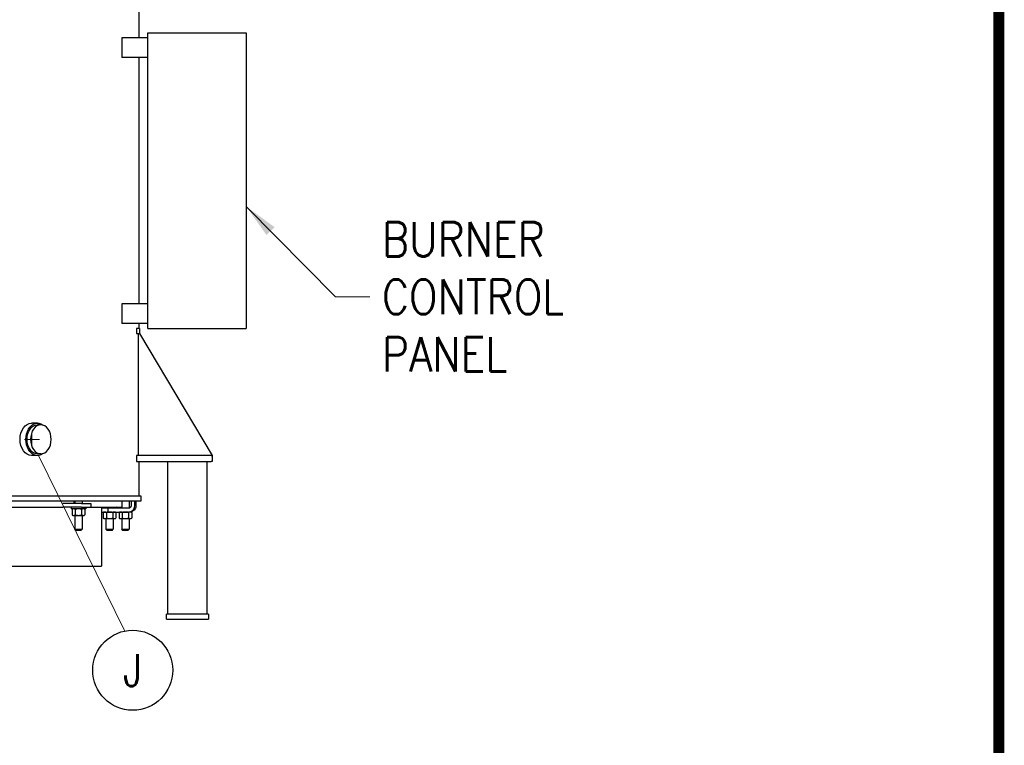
# Model space of a CAD drawing. Extents: x 0 to 796, y 0 to 496.
# Tile 209 of 242: x 696 to 796, y 178 to 252. Entities that reach past the tile are written whole.
import ezdxf
from ezdxf.enums import TextEntityAlignment as Align

# ---------------------------------------------------------------- set-up
doc = ezdxf.new("R2010")
doc.units = 0
doc.header["$LTSCALE"] = 12
doc.header["$MEASUREMENT"] = 0
doc.layers.get('0').update_dxf_attribs({"linetype": 'CONTINUOUS'})
doc.layers.add('D', color=2, linetype='CONTINUOUS')
doc.layers.add('X', color=1, linetype='CONTINUOUS')
doc.layers.add('Leader', color=41, linetype='CONTINUOUS', lineweight=13)
doc.styles.get("Standard").update_dxf_attribs({"font": 'SIMPLEX.SHX', "width": 0.875})
doc.dimstyles.get("Standard").update_dxf_attribs({"dimscale": 28, "dimtxt": 0.125, "dimasz": 0.125, "dimexe": 0.04375, "dimexo": 0.0625, "dimgap": 0.04375, "dimtad": 0, "dimtih": 1, "dimtoh": 1, "dimdec": 4, "dimzin": 12, "dimdsep": 46, "dimlunit": 5, "dimtxsty": 'Standard', "dimcen": 0, "dimclrd": 256, "dimclre": 256, "dimclrt": 256, "dimadec": 1, "dimazin": 3, "dimtfac": 0.875, "dimtdec": 4, "dimtofl": 0, "dimtmove": 0, "dimatfit": 2, "dimfxl": 1, "dimtolj": 1, "dimtzin": 12, "dimlwd": 13, "dimlwe": 13, "dimarcsym": 0})

msp = doc.modelspace()

# ---------------------------------------------------------------- linework, layer by layer
for p, q in [((708.00203, 250.29328), (708.00203, 257.29328)), ((708.87703, 250.29328), (706.23536, 250.29328)), ((706.23536, 250.29328), (706.23536, 248.29328)), ((708.87703, 250.79328), (718.87703, 250.79328)), ((708.87703, 220.79328), (708.87703, 250.79328)), ((718.87703, 250.79328), (718.87703, 220.79328)), ((708.87703, 248.29328), (706.23536, 248.29328)), ((708.00203, 223.29328), (708.00203, 248.29328)), ((708.87703, 223.29328), (706.23536, 223.29328)), ((706.23536, 223.29328), (706.23536, 221.29328)), ((708.87703, 221.29328), (706.23536, 221.29328)), ((708.00203, 220.79328), (708.00203, 221.29328)), ((708.0351, 220.79328), (707.73683, 220.79328)), ((707.73683, 220.79328), (707.73683, 220.29328)), ((707.73683, 220.29328), (708.0351, 220.29328)), ((707.93953, 207.91828), (707.93953, 220.29328)), ((708.0351, 220.79328), (708.0351, 220.29328)), ((708.0351, 220.29328), (715.4101, 207.91828)), ((708.87703, 220.79328), (718.87703, 220.79328)), ((697.66968, 211.18328), (697.07572, 211.18328)), ((698.02607, 211.02328), (697.66968, 211.02328)), ((697.66968, 207.90328), (697.07572, 207.90328)), ((698.02607, 208.06328), (697.66968, 208.06328)), ((708.0351, 207.91828), (707.73683, 207.91828)), ((707.73683, 207.91828), (707.73683, 207.29328)), ((715.31492, 207.91828), (708.0351, 207.91828)), ((715.31492, 207.91828), (715.4101, 207.91828)), ((715.4101, 207.91828), (715.4101, 207.29328)), ((707.73683, 207.29328), (708.0351, 207.29328)), ((708.00203, 203.79328), (708.00203, 207.29328)), ((708.0351, 207.29328), (715.31492, 207.29328)), ((710.9101, 191.79328), (710.9101, 207.29328)), ((714.9101, 191.79328), (714.9101, 207.29328)), ((715.4101, 207.29328), (715.31492, 207.29328)), ((708.18953, 203.79328), (650.07924, 203.79328)), ((650.07924, 203.29328), (708.18953, 203.29328)), ((700.53631, 203.04328), (700.24993, 203.04328)), ((702.16424, 203.04328), (700.53631, 203.04328)), ((701.40326, 203.04328), (701.40326, 203.29328)), ((701.46572, 203.29328), (701.46572, 203.04328)), ((702.16424, 203.04328), (703.09072, 203.04328)), ((702.21572, 203.29328), (702.21572, 203.04328)), ((703.09072, 203.04328), (703.09072, 202.66828)), ((706.23615, 203.29328), (706.23615, 202.54328)), ((706.98615, 203.29328), (706.98615, 202.54966)), ((707.1793, 203.29328), (707.1793, 202.79328)), ((707.55287, 202.79328), (707.55287, 203.29328)), ((707.66182, 203.29328), (707.66182, 202.79328)), ((708.18953, 203.29328), (708.18953, 203.79328)), ((692.58936, 202.66828), (700.24993, 202.66828)), ((700.53631, 202.66828), (700.24993, 202.66828)), ((702.16424, 202.66828), (700.53631, 202.66828)), ((701.10672, 202.66828), (701.10672, 202.49128)), ((702.57472, 202.49128), (701.10672, 202.49128)), ((701.27822, 202.49128), (701.1912, 202.44104)), ((701.1912, 202.44104), (701.1912, 201.87652)), ((701.27822, 201.82628), (701.1912, 201.87652)), ((701.51596, 202.44104), (701.51596, 201.87652)), ((702.16424, 202.66828), (703.09072, 202.66828)), ((702.16548, 202.44104), (702.16548, 201.87652)), ((702.40322, 202.49128), (702.49024, 202.44104)), ((702.40322, 201.82628), (702.49024, 201.87652)), ((702.49024, 202.44104), (702.49024, 201.87652)), ((702.57472, 202.66828), (702.57472, 202.49128)), ((703.09072, 202.66828), (706.23615, 202.66828)), ((704.18953, 202.66828), (704.18953, 196.66828)), ((704.81334, 202.54328), (704.18953, 202.54328)), ((704.18953, 202.16828), (704.81334, 202.16828)), ((704.435, 202.16828), (704.34798, 202.11804)), ((704.34798, 202.11804), (704.34798, 201.55352)), ((704.6225, 202.66828), (704.6225, 202.54328)), ((704.67274, 202.11804), (704.67274, 201.55352)), ((704.81334, 202.54328), (704.81334, 202.16828)), ((706.93025, 202.54328), (704.81334, 202.54328)), ((704.81334, 202.16828), (706.93025, 202.16828)), ((705.32226, 202.11804), (705.32226, 201.55352)), ((705.3725, 202.66828), (705.3725, 202.54328)), ((705.56, 202.16828), (705.64702, 202.11804)), ((705.64702, 202.11804), (705.64702, 201.55352)), ((706.04865, 202.16828), (705.96163, 202.11804)), ((705.96163, 202.11804), (705.96163, 201.55352)), ((706.28639, 202.11804), (706.28639, 201.55352)), ((706.94818, 202.16828), (706.93025, 202.16828)), ((706.93591, 202.11804), (706.93591, 201.55352)), ((707.09829, 202.16828), (706.94818, 202.16828)), ((707.17365, 202.16828), (707.09829, 202.16828)), ((707.17365, 202.16828), (707.26067, 202.11804)), ((707.26067, 202.11804), (707.26067, 201.55352)), ((701.27822, 201.82628), (701.35358, 201.82628)), ((701.35358, 201.82628), (701.84072, 201.82628)), ((701.46572, 201.82628), (701.46572, 200.41828)), ((701.84072, 201.82628), (702.32786, 201.82628)), ((702.21572, 201.82628), (702.21572, 200.41828)), ((702.32786, 201.82628), (702.40322, 201.82628)), ((704.435, 201.50328), (704.34798, 201.55352)), ((704.435, 201.50328), (704.51036, 201.50328)), ((704.51036, 201.50328), (704.9975, 201.50328)), ((704.6225, 201.50328), (704.6225, 200.41828)), ((704.9975, 201.50328), (705.48464, 201.50328)), ((705.3725, 201.50328), (705.3725, 200.41828)), ((705.48464, 201.50328), (705.56, 201.50328)), ((705.56, 201.50328), (705.64702, 201.55352)), ((706.04865, 201.50328), (705.96163, 201.55352)), ((706.04865, 201.50328), (706.12401, 201.50328)), ((706.12401, 201.50328), (706.61115, 201.50328)), ((706.23615, 201.50328), (706.23615, 200.41828)), ((706.61115, 201.50328), (707.09829, 201.50328)), ((706.98615, 201.50328), (706.98615, 200.41828)), ((707.09829, 201.50328), (707.17365, 201.50328)), ((707.17365, 201.50328), (707.26067, 201.55352)), ((701.46572, 200.41828), (702.21572, 200.41828)), ((701.59072, 200.29328), (701.46572, 200.41828)), ((702.09072, 200.29328), (701.59072, 200.29328)), ((702.09072, 200.29328), (702.21572, 200.41828)), ((704.6225, 200.41828), (705.3725, 200.41828)), ((704.7475, 200.29328), (704.6225, 200.41828)), ((705.2475, 200.29328), (704.7475, 200.29328)), ((705.2475, 200.29328), (705.3725, 200.41828)), ((706.23615, 200.41828), (706.98615, 200.41828)), ((706.36115, 200.29328), (706.23615, 200.41828)), ((706.86115, 200.29328), (706.36115, 200.29328)), ((706.86115, 200.29328), (706.98615, 200.41828)), ((650.07924, 196.66828), (704.18953, 196.66828)), ((711.0351, 191.79328), (710.7851, 191.79328)), ((710.7851, 191.29328), (710.7851, 191.79328)), ((710.7851, 191.29328), (711.0351, 191.29328)), ((714.7851, 191.79328), (711.0351, 191.79328)), ((711.0351, 191.29328), (714.7851, 191.29328)), ((715.0351, 191.79328), (714.7851, 191.79328)), ((714.7851, 191.29328), (715.0351, 191.29328)), ((715.0351, 191.79328), (715.0351, 191.29328))]:
    msp.add_line(p, q)
at = {"extrusion": (0, 0, -1)}
for centre, major_axis, ratio, start_param, end_param in [((697.07572, 209.54328), (0, -1.64), 0.70710678, 0, 3.14159265), ((697.66968, 209.54328), (0, -1.64), 0.70710678, -0.47308317, 3.61467582), ((697.66968, 209.54328), (0, -1.48), 0.70710678, 0, 3.14159265), ((698.02607, 209.54328), (0, 1.48), 0.70710678, -4.71238898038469, 1.570796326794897), ((705.56365, 202.79328), (0, -0.25), 0.93969262, -1.04719755, 0), ((706.93025, 202.79328), (0, -0.25), 0.9961947, -1.57079633, 0), ((707.0392, 202.79328), (0, -0.625), 0.9961947, -1.57079633, 0)]:
    msp.add_ellipse(centre, major_axis=major_axis, ratio=ratio, start_param=start_param, end_param=end_param, dxfattribs=at)
for centre, major_axis, ratio, start_param, end_param in [((705.56365, 202.79328), (0, 0.625), 0.93969262, -1.98231317, -1.77215425), ((706.93025, 202.79328), (0, -0.625), 0.9961947, 0, 1.57079633)]:
    msp.add_ellipse(centre, major_axis=major_axis, ratio=ratio, start_param=start_param, end_param=end_param)
for points in [[(701.35358, 202.49128), (701.27822, 202.49128), (701.1912, 202.44104)], [(701.1912, 201.87652), (701.27822, 201.82628), (701.35358, 201.82628)], [(701.51596, 202.44104), (701.42894, 202.49128), (701.35358, 202.49128)], [(701.35358, 201.82628), (701.42894, 201.82628), (701.51596, 201.87652)], [(701.84072, 202.49128), (701.69, 202.49128), (701.51596, 202.44104)], [(701.51596, 201.87652), (701.69, 201.82628), (701.84072, 201.82628)], [(702.16548, 202.44104), (701.99144, 202.49128), (701.84072, 202.49128)], [(701.84072, 201.82628), (701.99144, 201.82628), (702.16548, 201.87652)], [(702.32786, 202.49128), (702.2525, 202.49128), (702.16548, 202.44104)], [(702.16548, 201.87652), (702.2525, 201.82628), (702.32786, 201.82628)], [(702.49024, 202.44104), (702.40322, 202.49128), (702.32786, 202.49128)], [(702.32786, 201.82628), (702.40322, 201.82628), (702.49024, 201.87652)], [(704.51036, 202.16828), (704.435, 202.16828), (704.34798, 202.11804)], [(704.67274, 202.11804), (704.58572, 202.16828), (704.51036, 202.16828)], [(704.9975, 202.16828), (704.84678, 202.16828), (704.67274, 202.11804)], [(705.32226, 202.11804), (705.14822, 202.16828), (704.9975, 202.16828)], [(705.48464, 202.16828), (705.40928, 202.16828), (705.32226, 202.11804)], [(705.64702, 202.11804), (705.56, 202.16828), (705.48464, 202.16828)], [(706.12401, 202.16828), (706.04865, 202.16828), (705.96163, 202.11804)], [(706.28639, 202.11804), (706.19937, 202.16828), (706.12401, 202.16828)], [(706.61115, 202.16828), (706.46043, 202.16828), (706.28639, 202.11804)], [(706.93591, 202.11804), (706.76187, 202.16828), (706.61115, 202.16828)], [(707.09829, 202.16828), (707.02293, 202.16828), (706.93591, 202.11804)], [(707.26067, 202.11804), (707.17365, 202.16828), (707.09829, 202.16828)], [(704.34798, 201.55352), (704.435, 201.50328), (704.51036, 201.50328)], [(704.51036, 201.50328), (704.58572, 201.50328), (704.67274, 201.55352)], [(704.67274, 201.55352), (704.84678, 201.50328), (704.9975, 201.50328)], [(704.9975, 201.50328), (705.14822, 201.50328), (705.32226, 201.55352)], [(705.32226, 201.55352), (705.40928, 201.50328), (705.48464, 201.50328)], [(705.48464, 201.50328), (705.56, 201.50328), (705.64702, 201.55352)], [(705.96163, 201.55352), (706.04865, 201.50328), (706.12401, 201.50328)], [(706.12401, 201.50328), (706.19937, 201.50328), (706.28639, 201.55352)], [(706.28639, 201.55352), (706.46043, 201.50328), (706.61115, 201.50328)], [(706.61115, 201.50328), (706.76187, 201.50328), (706.93591, 201.55352)], [(706.93591, 201.55352), (707.02293, 201.50328), (707.09829, 201.50328)], [(707.09829, 201.50328), (707.17365, 201.50328), (707.26067, 201.55352)]]:
    msp.add_rational_spline(points, [1, 1.0379548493, 1], degree=2)
at = {"layer": 'D'}
msp.add_circle((707.3483, 186.11118), 4.0625, dxfattribs=at)
at = {"layer": 'Leader'}
for p, q in [((697.11974, 208.79328), (697.11974, 210.29328)), ((697.86974, 209.54328), (696.36974, 209.54328)), ((706.53057, 190.09053), (697.7824, 207.91104))]:
    msp.add_line(p, q, dxfattribs=at)
at = {"layer": 'X', "const_width": 1.1}
msp.add_lwpolyline([(794.72091, 495.39632), (0.97091, 495.39632), (795.25805, 495.39632), (795.25805, 1.1444), (0.97091, 1.1444), (0.97091, 495.39632), (0.97091, 2.34215)], dxfattribs=at)

# ---------------------------------------------------------------- texts
at = {"layer": 'D', "width": 0.875}
msp.add_text('J', height=3.25, dxfattribs=at).set_placement((707.3483, 186.11118), align=Align.MIDDLE)
at = {"layer": 'D', "insert": (732.63958, 224.01469), "char_height": 3.5, "attachment_point": 4}
msp.add_mtext('\\A1;BURNER\\PCONTROL\\PPANEL', dxfattribs=at)

# ---------------------------------------------------------------- leaders
at = {"layer": 'D', "annotation_type": 0, "has_hookline": 1, "hookline_direction": 0, "text_width": 20.125}
msp.add_leader([(718.87703, 233.16828), (727.91458, 224.01469), (731.41458, 224.01469)], dimstyle='Standard', override={"dimgap": 0.04375, "dimtad": 0, "dimarcsym": 1}, dxfattribs=at)

doc.saveas('drawing.dxf')
